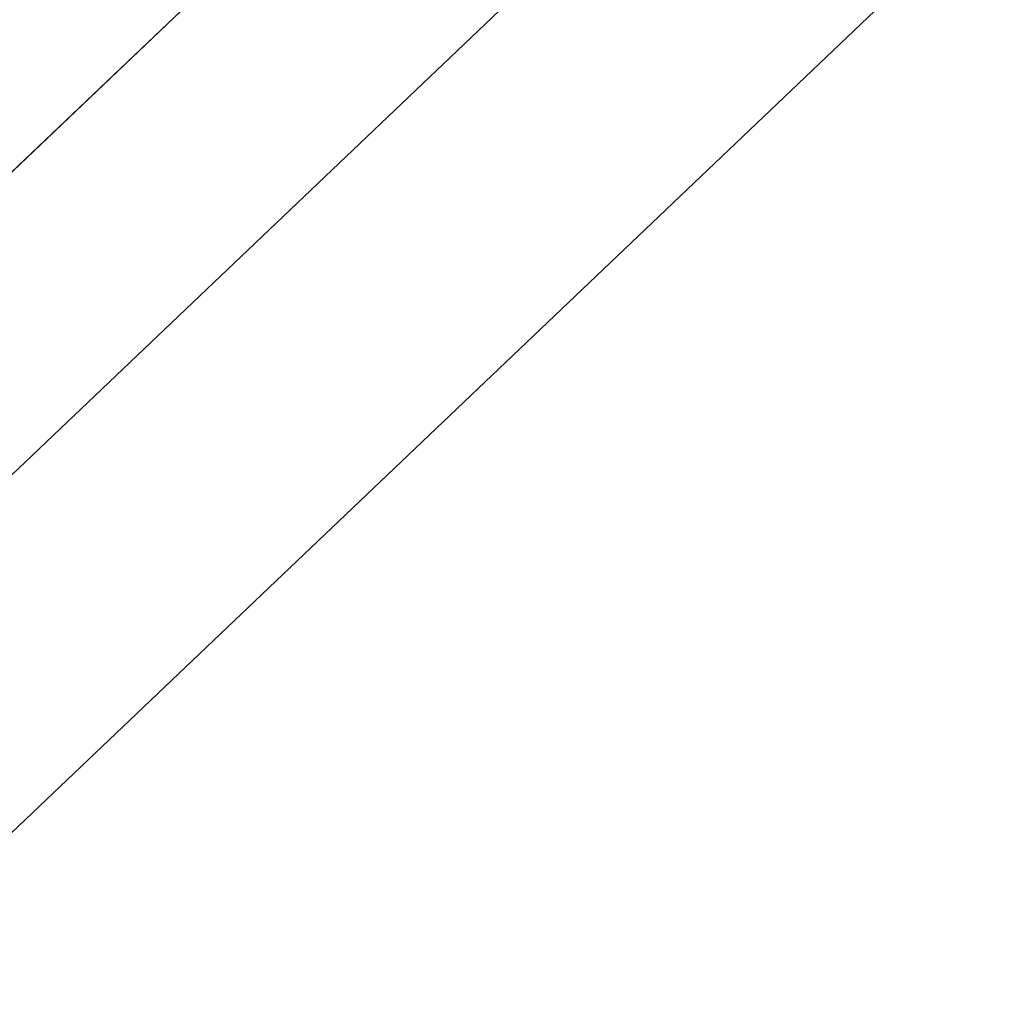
# Model space of a CAD drawing. Extents: x 0.3 to 31.7, y -15.7 to 15.7.
# Tile 42 of 80: x 5.09707 to 5.10607, y -10.91933 to -10.91035. Entities that reach past the tile are written whole.
import ezdxf

# ---------------------------------------------------------------- set-up
doc = ezdxf.new("R2010")
doc.units = 0
doc.header["$MEASUREMENT"] = 0
doc.layers.get('0').update_dxf_attribs({"linetype": 'CONTINUOUS'})

# ---------------------------------------------------------------- blocks, each defined once
blk = doc.blocks.new('LUXORA_ZWIS_DU_Y_STL')
at = {"color": 0}
for p, q in [((5.1505754, -10.8607122, 0.6733436), (5.0890879, -10.9192736, 0.6733436)), ((5.1505754, -10.8607122, 0.6733436), (5.0890879, -10.9192736, 0.6733436)), ((5.1519583, -10.8621648, 0.7007145), (5.0780968, -10.9325115, 0.7007145)), ((5.1519583, -10.8621648, 0.7007145), (5.0780968, -10.9325115, 0.7007145)), ((5.1535929, -10.8638805, 0.686782), (5.0864969, -10.9277836, 0.686782)), ((5.1535929, -10.8638805, 0.686782), (5.0864969, -10.9277836, 0.686782))]:
    blk.add_line(p, q, dxfattribs=at)
mesh = blk.add_polyface(dxfattribs=at)
corners = [(5.1059092, -10.830322, 4.1500437), (5.0959526, -10.8211391, 4.1460109), (5.0202329, -10.9135894, 4.1472049)]
mesh.append_faces([[corners[k] for k in face] for face in [(0, 1, 2)]], dxfattribs={"color": 0})
mesh = blk.add_polyface(dxfattribs=at)
corners = [(5.1190684, -10.8276307, 0.7100825), (5.0369999, -10.9136074, 0.7144008), (5.0343146, -10.9083509, 0.7100825)]
mesh.append_faces([[corners[k] for k in face] for face in [(0, 1, 2)]], dxfattribs={"color": 0})
mesh = blk.add_polyface(dxfattribs=at)
corners = [(5.1274728, -10.8364556, 0.7172396), (5.0369999, -10.9136074, 0.7144008), (5.1190684, -10.8276307, 0.7100825)]
mesh.append_faces([[corners[k] for k in face] for face in [(0, 1, 2)]], dxfattribs={"color": 0})
mesh = blk.add_polyface(dxfattribs=at)
corners = [(5.1059092, -10.830322, 4.1500437), (5.0202329, -10.9135894, 4.1472049), (5.0254188, -10.9175939, 4.1500437)]
mesh.append_faces([[corners[k] for k in face] for face in [(0, 1, 2)]], dxfattribs={"color": 0})
mesh = blk.add_polyface(dxfattribs=at)
corners = [(5.1059092, -10.830322, 4.1500437), (5.0254188, -10.9175939, 4.1500437), (5.0307182, -10.9201951, 4.1543618)]
mesh.append_faces([[corners[k] for k in face] for face in [(0, 1, 2)]], dxfattribs={"color": 0})
mesh = blk.add_polyface(dxfattribs=at)
corners = [(5.1274728, -10.8364556, 0.7172396), (5.0410882, -10.9187293, 0.7172396), (5.0369999, -10.9136074, 0.7144008)]
mesh.append_faces([[corners[k] for k in face] for face in [(0, 1, 2)]], dxfattribs={"color": 0})
mesh = blk.add_polyface(dxfattribs=at)
corners = [(5.0488828, -10.9100378, 4.1872799), (5.1165651, -10.8401501, 4.1733473), (5.0442907, -10.918513, 4.1733473), (5.1148224, -10.8385425, 4.1872799)]
mesh.append_faces([[corners[k] for k in face] for face in [(0, 1, 2), (1, 0, 3)]], dxfattribs={"vtx0": -1, "color": 0})
mesh = blk.add_polyface(dxfattribs=at)
corners = [(5.1505754, -10.8607122, 0.6733436), (5.0852762, -10.9089288, 0.6634781), (5.0879615, -10.9141853, 0.6677964)]
mesh.append_faces([[corners[k] for k in face] for face in [(0, 1, 2)]], dxfattribs={"color": 0})
mesh = blk.add_polyface(dxfattribs=at)
corners = [(5.1505754, -10.8607122, 0.6733436), (5.0879615, -10.9141853, 0.6677964), (5.0890879, -10.9192736, 0.6733436)]
mesh.append_faces([[corners[k] for k in face] for face in [(0, 1, 2)]], dxfattribs={"color": 0})

msp = doc.modelspace()

# ---------------------------------------------------------------- block references
at = {"color": 0}
msp.add_blockref('LUXORA_ZWIS_DU_Y_STL', (0, 0), dxfattribs=at)

doc.saveas('drawing.dxf')
